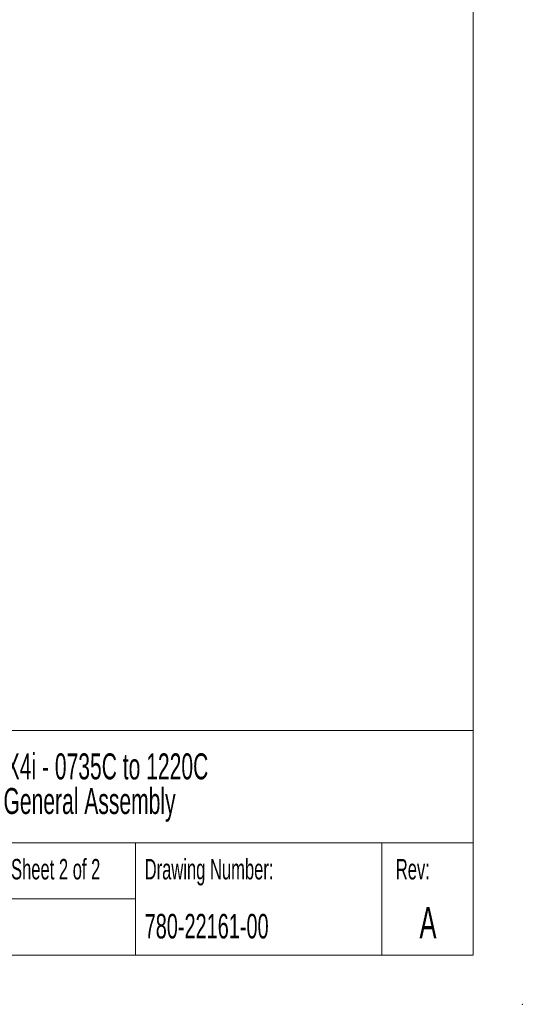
# Paper-space layout 'Sheet1' of a CAD drawing. Header units: millimetres. Extents: x -7 to 413, y -20 to 277.
# Tile 61 of 108: x 341 to 413, y -20 to 120. Entities that reach past the tile are written whole.
import ezdxf

# ---------------------------------------------------------------- set-up
doc = ezdxf.new("R2010")
doc.units = ezdxf.units.MM
doc.header["$PDSIZE"] = -1
doc.styles.add('SLDTEXTSTYLE0', font='TXT', dxfattribs={"width": 0.605})

# ---------------------------------------------------------------- blocks, each defined once
blk = doc.blocks.new('SW_NOTE_0')
at = {"color": 0, "linetype": 'Continuous', "lineweight": 0, "char_height": 3.7042, "attachment_point": 2, "style": 'SLDTEXTSTYLE0'}
for s, insert in [('EMX4i - 0735C to 1220C', (22.98, 4.77)), ('General Assembly', (22.75, -0.16))]:
    blk.add_mtext(s, dxfattribs=dict(at, insert=insert))

psp = doc.layouts.new('Sheet1')

# ---------------------------------------------------------------- linework, layer by layer
at = {"color": 7, "linetype": 'Continuous', "lineweight": 18}
for p, q in [((405.879, 269.778), (405.879, -13.222)), ((297.879, 18.778), (405.879, 18.778)), ((237.879, 2.778), (405.879, 2.778)), ((357.879, -5.222), (357.879, 2.778)), ((392.879, -5.222), (392.879, 2.778)), ((237.879, -5.222), (357.879, -5.222)), ((357.879, -5.222), (357.879, -13.222)), ((392.879, -5.222), (392.879, -13.222)), ((-0.121, -13.222), (405.879, -13.222))]:
    psp.add_line(p, q, dxfattribs=at)
at = {"color": 7, "linetype": 'Continuous', "lineweight": 0}
psp.add_point((412.879, -20.222), dxfattribs=at)

# ---------------------------------------------------------------- block references
psp.add_blockref('SW_NOTE_0', (328.58, 10.731), dxfattribs=at)

# ---------------------------------------------------------------- texts
at = {"color": 7, "linetype": 'Continuous', "lineweight": 0, "style": 'SLDTEXTSTYLE0'}
for s, insert, char_height, attachment_point in [('Sheet 2 of 2', (346.51, 0.468), 2.91042, 2), ('Drawing Number:', (359.167, 0.468), 2.91042, 1), ('Rev:', (397.309, 0.468), 2.9104, 2), ('A', (399.468, -6.35), 4.5, 2), ('780-22161-00', (359.167, -7.35), 3.5, 1)]:
    psp.add_mtext(s, dxfattribs=dict(at, insert=insert, char_height=char_height, attachment_point=attachment_point))

doc.saveas('drawing.dxf')
